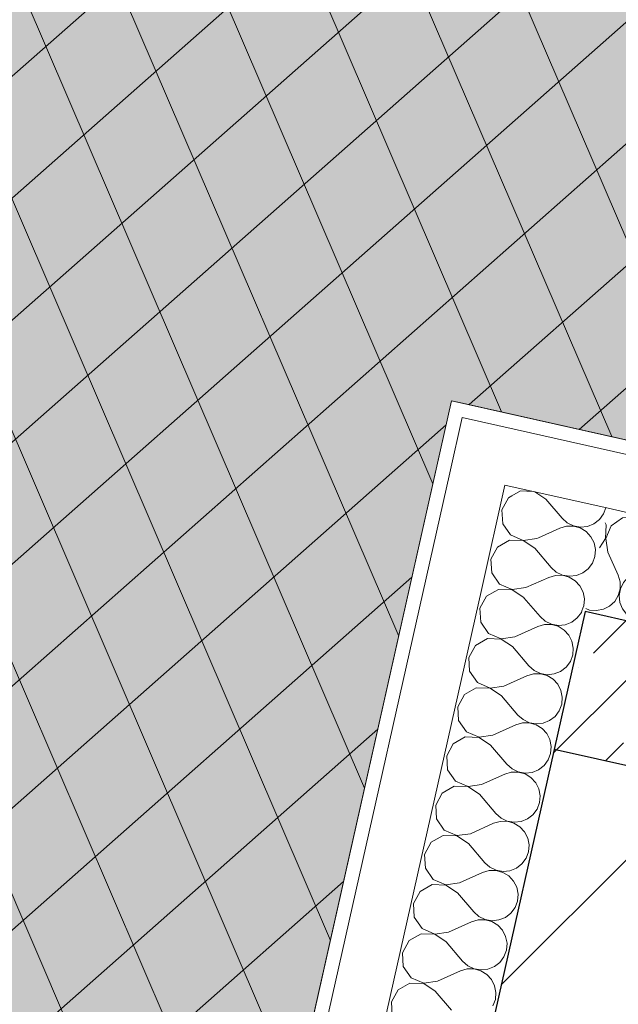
# Model space of a CAD drawing. Header units: millimetres. Extents: x -6990773 to -6682839, y 6117771 to 6220266.
# Tile 47 of 154: x -6950383 to -6949535, y 6146105 to 6147499. Entities that reach past the tile are written whole.
import ezdxf

# ---------------------------------------------------------------- set-up
doc = ezdxf.new("R2010")
doc.units = ezdxf.units.MM
doc.header["$MEASUREMENT"] = 0
doc.layers.add('АР-Стены_внешние_.АР', color=7, linetype='Continuous')
for name, color, linetype, lineweight in [('АР-Стены_внешние_.АР_Ном._пера__1', 7, 'Continuous', 30), ('Кровля_Ном._пера__101', 252, 'Continuous', 0), ('Кровля_Ном._пера__120', 7, 'Continuous', 0)]:
    doc.layers.add(name, color=color, linetype=linetype, lineweight=lineweight)
pattern_1 = [(45, (-6338927.19, 6562677.8), (-84.852814, 84.852814), []), (45, (-6338969.62, 6562720.22), (-84.852814, 84.852814), [90, -30, 0, -30])]

# ---------------------------------------------------------------- blocks, each defined once
blk = doc.blocks.new('*X340', base_point=(-6338927.2, 6562677.8))
at = {"layer": 'АР-Стены_внешние_.АР_Ном._пера__1', "color": 7, "linetype": 'Continuous', "lineweight": 0}
for p, q in [((-6949673.9, 6146831.6), (-6949686.1, 6146824.6)), ((-6949655.9, 6146831), (-6949673.9, 6146831.6)), ((-6949638.1, 6146820.1), (-6949653.7, 6146830.5)), ((-6949638.1, 6146820.1), (-6949614.9, 6146793)), ((-6949556.4, 6146799.1), (-6949553.1, 6146807.9)), ((-6949614.9, 6146793), (-6949607.6, 6146786.4)), ((-6949570, 6146785.2), (-6949562.2, 6146791.2)), ((-6949562.2, 6146791.2), (-6949556.4, 6146799.1)), ((-6949648.6, 6146765.3), (-6949618.1, 6146779)), ((-6949608.6, 6146781.8), (-6949618.1, 6146779)), ((-6949598.8, 6146781.9), (-6949608.6, 6146781.8)), ((-6949607.6, 6146786.4), (-6949598.7, 6146782.2)), ((-6949589.3, 6146779.3), (-6949598.8, 6146781.9)), ((-6949598.7, 6146782.2), (-6949589, 6146780.5)), ((-6949580.8, 6146774.1), (-6949589.3, 6146779.3)), ((-6949589, 6146780.5), (-6949579.2, 6146781.5)), ((-6949574.1, 6146766.9), (-6949580.8, 6146774.1)), ((-6949579.2, 6146781.5), (-6949570, 6146785.2)), ((-6949569.7, 6146758.1), (-6949574.1, 6146766.9)), ((-6949567.8, 6146748.5), (-6949569.7, 6146758.1)), ((-6949568.6, 6146738.6), (-6949567.8, 6146748.5)), ((-6949572, 6146729.4), (-6949568.6, 6146738.6)), ((-6949585.7, 6146715.5), (-6949577.9, 6146721.5)), ((-6949577.9, 6146721.5), (-6949572, 6146729.4)), ((-6949615.5, 6146713), (-6949614.3, 6146712.5)), ((-6949614.4, 6146712.2), (-6949614.9, 6146712.2)), ((-6949604.9, 6146709.6), (-6949614.4, 6146712.2)), ((-6949614.3, 6146712.5), (-6949604.6, 6146710.8)), ((-6949596.5, 6146704.4), (-6949604.9, 6146709.6)), ((-6949604.6, 6146710.8), (-6949594.8, 6146711.8)), ((-6949589.8, 6146697.2), (-6949596.5, 6146704.4)), ((-6949594.8, 6146711.8), (-6949585.7, 6146715.5)), ((-6949585.3, 6146688.4), (-6949589.8, 6146697.2)), ((-6949583.4, 6146678.8), (-6949585.3, 6146688.4)), ((-6949584.2, 6146668.9), (-6949583.4, 6146678.8)), ((-6949585.5, 6146665.6), (-6949584.2, 6146668.9))]:
    blk.add_line(p, q, dxfattribs=at)
blk = doc.blocks.new('*X341', base_point=(-6338927.2, 6562677.8))
at = {"layer": 'АР-Стены_внешние_.АР_Ном._пера__1', "color": 7, "linetype": 'Continuous', "lineweight": 0}
for p, q in [((-6949690.8, 6146821.9), (-6949700.1, 6146804.8)), ((-6949686.1, 6146824.6), (-6949690.8, 6146821.9)), ((-6949700.1, 6146804.8), (-6949699, 6146785.3)), ((-6949699, 6146785.3), (-6949687.9, 6146769.3)), ((-6949689.5, 6146761.9), (-6949706.5, 6146752.2)), ((-6949670, 6146761.3), (-6949689.5, 6146761.9)), ((-6949687.9, 6146769.3), (-6949670, 6146761.6)), ((-6949670, 6146761.6), (-6949650.6, 6146764.4)), ((-6949653.8, 6146750.5), (-6949670, 6146761.3)), ((-6949650.6, 6146764.4), (-6949648.6, 6146765.3)), ((-6949706.5, 6146752.2), (-6949715.8, 6146735.1)), ((-6949653.8, 6146750.5), (-6949630.6, 6146723.3)), ((-6949715.8, 6146735.1), (-6949714.7, 6146715.6)), ((-6949630.6, 6146723.3), (-6949623.2, 6146716.7)), ((-6949714.7, 6146715.6), (-6949703.5, 6146699.6)), ((-6949666.3, 6146694.7), (-6949633.7, 6146709.3)), ((-6949624.3, 6146712.1), (-6949633.7, 6146709.3)), ((-6949614.9, 6146712.2), (-6949624.3, 6146712.1)), ((-6949623.2, 6146716.7), (-6949615.5, 6146713)), ((-6949705.2, 6146692.2), (-6949710.1, 6146689.4)), ((-6949685.7, 6146691.6), (-6949705.2, 6146692.2)), ((-6949703.5, 6146699.6), (-6949685.6, 6146691.9)), ((-6949669.4, 6146680.8), (-6949685.7, 6146691.6)), ((-6949685.6, 6146691.9), (-6949666.3, 6146694.7)), ((-6949669.4, 6146680.8), (-6949669, 6146680.2)), ((-6949586.9, 6146661.8), (-6949585.5, 6146665.6))]:
    blk.add_line(p, q, dxfattribs=at)
blk = doc.blocks.new('*X342', base_point=(-6338927.2, 6562677.8))
at = {"layer": 'АР-Стены_внешние_.АР_Ном._пера__1', "color": 7, "linetype": 'Continuous', "lineweight": 0}
for p, q in [((-6949710.1, 6146689.4), (-6949722.1, 6146682.6)), ((-6949722.1, 6146682.6), (-6949731.4, 6146665.4)), ((-6949669, 6146680.2), (-6949646.2, 6146653.6)), ((-6949731.4, 6146665.4), (-6949730.3, 6146645.9)), ((-6949587.7, 6146659.7), (-6949586.9, 6146661.8)), ((-6949646.2, 6146653.6), (-6949638.9, 6146647)), ((-6949601.3, 6146645.8), (-6949593.5, 6146651.8)), ((-6949593.5, 6146651.8), (-6949587.7, 6146659.7)), ((-6949730.3, 6146645.9), (-6949719.2, 6146629.9)), ((-6949681.9, 6146625), (-6949649.4, 6146639.7)), ((-6949639.9, 6146642.4), (-6949649.4, 6146639.7)), ((-6949630.1, 6146642.5), (-6949639.9, 6146642.4)), ((-6949638.9, 6146647), (-6949630, 6146642.8)), ((-6949620.6, 6146639.9), (-6949630.1, 6146642.5)), ((-6949630, 6146642.8), (-6949620.3, 6146641.1)), ((-6949612.1, 6146634.7), (-6949620.6, 6146639.9)), ((-6949620.3, 6146641.1), (-6949610.5, 6146642.1)), ((-6949605.4, 6146627.5), (-6949612.1, 6146634.7)), ((-6949610.5, 6146642.1), (-6949601.3, 6146645.8)), ((-6949720.8, 6146622.6), (-6949737.8, 6146612.9)), ((-6949701.3, 6146621.9), (-6949720.8, 6146622.6)), ((-6949719.2, 6146629.9), (-6949701.3, 6146622.2)), ((-6949701.3, 6146622.2), (-6949681.9, 6146625)), ((-6949685.1, 6146611.1), (-6949701.3, 6146621.9)), ((-6949601, 6146618.7), (-6949605.4, 6146627.5)), ((-6949737.8, 6146612.9), (-6949747.1, 6146595.7)), ((-6949685.1, 6146611.1), (-6949661.9, 6146583.9)), ((-6949599.1, 6146609.1), (-6949601, 6146618.7)), ((-6949599.9, 6146599.3), (-6949599.1, 6146609.1)), ((-6949747.1, 6146595.7), (-6949746, 6146576.2)), ((-6949603.3, 6146590), (-6949599.9, 6146599.3)), ((-6949661.9, 6146583.9), (-6949654.5, 6146577.4)), ((-6949617, 6146576.1), (-6949609.2, 6146582.1)), ((-6949609.2, 6146582.1), (-6949603.3, 6146590)), ((-6949746, 6146576.2), (-6949734.8, 6146560.2)), ((-6949697.6, 6146555.3), (-6949665, 6146570)), ((-6949655.6, 6146572.7), (-6949665, 6146570)), ((-6949645.7, 6146572.8), (-6949655.6, 6146572.7)), ((-6949654.5, 6146577.4), (-6949645.6, 6146573.1)), ((-6949636.2, 6146570.2), (-6949645.7, 6146572.8)), ((-6949645.6, 6146573.1), (-6949635.9, 6146571.4)), ((-6949627.8, 6146565.1), (-6949636.2, 6146570.2)), ((-6949635.9, 6146571.4), (-6949626.1, 6146572.4)), ((-6949621.1, 6146557.8), (-6949627.8, 6146565.1)), ((-6949626.1, 6146572.4), (-6949617, 6146576.1)), ((-6949736.5, 6146552.9), (-6949753.4, 6146543.2)), ((-6949717, 6146552.2), (-6949736.5, 6146552.9)), ((-6949734.8, 6146560.2), (-6949716.9, 6146552.5)), ((-6949700.7, 6146541.4), (-6949717, 6146552.2)), ((-6949716.9, 6146552.5), (-6949697.6, 6146555.3)), ((-6949616.6, 6146549), (-6949621.1, 6146557.8)), ((-6949753.4, 6146543.2), (-6949762.7, 6146526)), ((-6949700.7, 6146541.4), (-6949677.5, 6146514.2)), ((-6949614.7, 6146539.4), (-6949616.6, 6146549)), ((-6949615.5, 6146529.6), (-6949614.7, 6146539.4)), ((-6949762.7, 6146526), (-6949761.7, 6146506.5)), ((-6949619, 6146520.3), (-6949615.5, 6146529.6)), ((-6949677.5, 6146514.2), (-6949670.2, 6146507.7)), ((-6949632.6, 6146506.4), (-6949624.9, 6146512.4)), ((-6949624.9, 6146512.4), (-6949619, 6146520.3)), ((-6949761.7, 6146506.5), (-6949750.5, 6146490.5)), ((-6949713.2, 6146485.6), (-6949680.7, 6146500.3)), ((-6949671.2, 6146503), (-6949680.7, 6146500.3)), ((-6949661.4, 6146503.1), (-6949671.2, 6146503)), ((-6949670.2, 6146507.7), (-6949661.3, 6146503.4)), ((-6949651.9, 6146500.5), (-6949661.4, 6146503.1)), ((-6949661.3, 6146503.4), (-6949651.6, 6146501.7)), ((-6949643.4, 6146495.4), (-6949651.9, 6146500.5)), ((-6949651.6, 6146501.7), (-6949641.8, 6146502.7)), ((-6949636.7, 6146488.1), (-6949643.4, 6146495.4)), ((-6949641.8, 6146502.7), (-6949632.6, 6146506.4)), ((-6949752.1, 6146483.2), (-6949769.1, 6146473.5)), ((-6949732.6, 6146482.5), (-6949752.1, 6146483.2)), ((-6949750.5, 6146490.5), (-6949732.6, 6146482.8)), ((-6949732.6, 6146482.8), (-6949713.2, 6146485.6)), ((-6949716.4, 6146471.7), (-6949732.6, 6146482.5)), ((-6949632.3, 6146479.4), (-6949636.7, 6146488.1)), ((-6949769.1, 6146473.5), (-6949778.4, 6146456.3)), ((-6949716.4, 6146471.7), (-6949693.2, 6146444.5)), ((-6949630.4, 6146469.7), (-6949632.3, 6146479.4)), ((-6949631.2, 6146459.9), (-6949630.4, 6146469.7)), ((-6949778.4, 6146456.3), (-6949777.3, 6146436.8)), ((-6949634.6, 6146450.6), (-6949631.2, 6146459.9)), ((-6949693.2, 6146444.5), (-6949685.8, 6146438)), ((-6949648.3, 6146436.7), (-6949640.5, 6146442.7)), ((-6949640.5, 6146442.7), (-6949634.6, 6146450.6)), ((-6949777.3, 6146436.8), (-6949766.1, 6146420.8)), ((-6949728.9, 6146415.9), (-6949696.3, 6146430.6)), ((-6949686.9, 6146433.3), (-6949696.3, 6146430.6)), ((-6949677, 6146433.4), (-6949686.9, 6146433.3)), ((-6949685.8, 6146438), (-6949677, 6146433.7)), ((-6949677, 6146433.7), (-6949667.2, 6146432)), ((-6949667.5, 6146430.8), (-6949677, 6146433.4)), ((-6949659.1, 6146425.7), (-6949667.5, 6146430.8)), ((-6949667.2, 6146432), (-6949657.4, 6146433)), ((-6949652.4, 6146418.4), (-6949659.1, 6146425.7)), ((-6949657.4, 6146433), (-6949648.3, 6146436.7)), ((-6949767.8, 6146413.5), (-6949784.7, 6146403.8)), ((-6949748.3, 6146412.8), (-6949767.8, 6146413.5)), ((-6949766.1, 6146420.8), (-6949748.2, 6146413.1)), ((-6949732, 6146402), (-6949748.3, 6146412.8)), ((-6949748.2, 6146413.1), (-6949728.9, 6146415.9)), ((-6949647.9, 6146409.7), (-6949652.4, 6146418.4)), ((-6949784.7, 6146403.8), (-6949794, 6146386.6)), ((-6949732, 6146402), (-6949708.9, 6146374.8)), ((-6949646, 6146400), (-6949647.9, 6146409.7)), ((-6949646.8, 6146390.2), (-6949646, 6146400)), ((-6949794, 6146386.6), (-6949793, 6146367.1)), ((-6949650.3, 6146381), (-6949646.8, 6146390.2)), ((-6949708.9, 6146374.8), (-6949701.5, 6146368.3)), ((-6949664, 6146367), (-6949656.2, 6146373)), ((-6949656.2, 6146373), (-6949650.3, 6146381)), ((-6949793, 6146367.1), (-6949781.8, 6146351.1)), ((-6949744.6, 6146346.2), (-6949712, 6146360.9)), ((-6949702.5, 6146363.6), (-6949712, 6146360.9)), ((-6949692.7, 6146363.7), (-6949702.5, 6146363.6)), ((-6949701.5, 6146368.3), (-6949692.6, 6146364)), ((-6949683.2, 6146361.1), (-6949692.7, 6146363.7)), ((-6949692.6, 6146364), (-6949682.9, 6146362.3)), ((-6949674.8, 6146356), (-6949683.2, 6146361.1)), ((-6949682.9, 6146362.3), (-6949673.1, 6146363.3)), ((-6949668.1, 6146348.8), (-6949674.8, 6146356)), ((-6949673.1, 6146363.3), (-6949664, 6146367)), ((-6949783.4, 6146343.8), (-6949800.4, 6146334.1)), ((-6949763.9, 6146343.1), (-6949783.4, 6146343.8)), ((-6949781.8, 6146351.1), (-6949763.9, 6146343.4)), ((-6949763.9, 6146343.4), (-6949744.6, 6146346.2)), ((-6949747.7, 6146332.3), (-6949763.9, 6146343.1)), ((-6949663.6, 6146340), (-6949668.1, 6146348.8)), ((-6949800.4, 6146334.1), (-6949809.7, 6146316.9)), ((-6949747.7, 6146332.3), (-6949724.5, 6146305.1)), ((-6949661.7, 6146330.3), (-6949663.6, 6146340)), ((-6949662.5, 6146320.5), (-6949661.7, 6146330.3)), ((-6949809.7, 6146316.9), (-6949808.6, 6146297.5)), ((-6949666, 6146311.3), (-6949662.5, 6146320.5)), ((-6949724.5, 6146305.1), (-6949717.1, 6146298.6)), ((-6949717.1, 6146298.6), (-6949708.3, 6146294.3)), ((-6949679.6, 6146297.3), (-6949671.8, 6146303.3)), ((-6949671.8, 6146303.3), (-6949666, 6146311.3)), ((-6949808.6, 6146297.5), (-6949797.4, 6146281.4)), ((-6949760.2, 6146276.5), (-6949727.6, 6146291.2)), ((-6949718.2, 6146294), (-6949727.6, 6146291.2)), ((-6949708.3, 6146294), (-6949718.2, 6146294)), ((-6949708.3, 6146294.3), (-6949698.6, 6146292.6)), ((-6949698.8, 6146291.4), (-6949708.3, 6146294)), ((-6949690.4, 6146286.3), (-6949698.8, 6146291.4)), ((-6949698.6, 6146292.6), (-6949688.8, 6146293.6)), ((-6949683.7, 6146279.1), (-6949690.4, 6146286.3)), ((-6949688.8, 6146293.6), (-6949679.6, 6146297.3)), ((-6949799.1, 6146274.1), (-6949816, 6146264.4)), ((-6949779.6, 6146273.4), (-6949799.1, 6146274.1)), ((-6949797.4, 6146281.4), (-6949779.5, 6146273.7)), ((-6949763.3, 6146262.6), (-6949779.6, 6146273.4)), ((-6949779.5, 6146273.7), (-6949760.2, 6146276.5)), ((-6949679.2, 6146270.3), (-6949683.7, 6146279.1)), ((-6949816, 6146264.4), (-6949825.4, 6146247.3)), ((-6949763.3, 6146262.6), (-6949740.2, 6146235.4)), ((-6949677.3, 6146260.6), (-6949679.2, 6146270.3)), ((-6949678.1, 6146250.8), (-6949677.3, 6146260.6)), ((-6949825.4, 6146247.3), (-6949824.3, 6146227.8)), ((-6949681.6, 6146241.6), (-6949678.1, 6146250.8)), ((-6949740.2, 6146235.4), (-6949732.8, 6146228.9)), ((-6949732.8, 6146228.9), (-6949723.9, 6146224.6)), ((-6949695.3, 6146227.6), (-6949687.5, 6146233.6)), ((-6949687.5, 6146233.6), (-6949681.6, 6146241.6)), ((-6949824.3, 6146227.8), (-6949813.1, 6146211.8)), ((-6949775.9, 6146206.9), (-6949743.3, 6146221.5)), ((-6949733.8, 6146224.3), (-6949743.3, 6146221.5)), ((-6949724, 6146224.3), (-6949733.8, 6146224.3)), ((-6949714.5, 6146221.7), (-6949724, 6146224.3)), ((-6949723.9, 6146224.6), (-6949714.2, 6146222.9)), ((-6949706.1, 6146216.6), (-6949714.5, 6146221.7)), ((-6949714.2, 6146222.9), (-6949704.4, 6146224)), ((-6949699.4, 6146209.4), (-6949706.1, 6146216.6)), ((-6949704.4, 6146224), (-6949695.3, 6146227.6)), ((-6949814.7, 6146204.4), (-6949831.7, 6146194.7)), ((-6949795.2, 6146203.7), (-6949814.7, 6146204.4)), ((-6949813.1, 6146211.8), (-6949795.2, 6146204)), ((-6949795.2, 6146204), (-6949775.9, 6146206.9)), ((-6949779, 6146192.9), (-6949795.2, 6146203.7)), ((-6949694.9, 6146200.6), (-6949699.4, 6146209.4)), ((-6949831.7, 6146194.7), (-6949841, 6146177.6)), ((-6949779, 6146192.9), (-6949755.8, 6146165.7)), ((-6949693, 6146190.9), (-6949694.9, 6146200.6)), ((-6949693.8, 6146181.1), (-6949693, 6146190.9)), ((-6949841, 6146177.6), (-6949839.9, 6146158.1)), ((-6949697.3, 6146171.9), (-6949693.8, 6146181.1)), ((-6949755.8, 6146165.7), (-6949748.4, 6146159.2)), ((-6949748.4, 6146159.2), (-6949739.6, 6146154.9)), ((-6949710.9, 6146157.9), (-6949703.1, 6146163.9)), ((-6949703.1, 6146163.9), (-6949697.3, 6146171.9)), ((-6949839.9, 6146158.1), (-6949828.7, 6146142.1)), ((-6949791.5, 6146137.2), (-6949758.9, 6146151.8)), ((-6949749.5, 6146154.6), (-6949758.9, 6146151.8)), ((-6949739.6, 6146154.6), (-6949749.5, 6146154.6)), ((-6949739.6, 6146154.9), (-6949729.9, 6146153.2)), ((-6949730.1, 6146152), (-6949739.6, 6146154.6)), ((-6949721.7, 6146146.9), (-6949730.1, 6146152)), ((-6949729.9, 6146153.2), (-6949720.1, 6146154.3)), ((-6949715, 6146139.7), (-6949721.7, 6146146.9)), ((-6949720.1, 6146154.3), (-6949710.9, 6146157.9)), ((-6949830.4, 6146134.7), (-6949847.3, 6146125)), ((-6949810.9, 6146134), (-6949830.4, 6146134.7)), ((-6949828.7, 6146142.1), (-6949810.8, 6146134.3)), ((-6949794.6, 6146123.2), (-6949810.9, 6146134)), ((-6949810.8, 6146134.3), (-6949791.5, 6146137.2)), ((-6949710.5, 6146130.9), (-6949715, 6146139.7)), ((-6949847.3, 6146125), (-6949856.7, 6146107.9)), ((-6949794.6, 6146123.2), (-6949771.5, 6146096.1)), ((-6949708.6, 6146121.2), (-6949710.5, 6146130.9)), ((-6949709.4, 6146111.4), (-6949708.6, 6146121.2)), ((-6949856.7, 6146107.9), (-6949855.6, 6146088.4)), ((-6949712.9, 6146102.2), (-6949709.4, 6146111.4))]:
    blk.add_line(p, q, dxfattribs=at)
blk = doc.blocks.new('Стена_124_1', base_point=(-6949506.7, 6146541.3))
at = {"layer": 'АР-Стены_внешние_.АР', "linetype": 'Continuous', "lineweight": 0, "true_color": 0x000000}
h = blk.add_hatch(dxfattribs=at)
h.set_pattern_fill('БЛОКИ_БЕТОННЫЕ_ЭФФЕКТИВН_70', color=18, style=0, pattern_type=2)
h.set_pattern_definition([(45, (-6338927.19, 6562677.8), (-127.27922, 127.27922), [])])
h.paths.add_polyline_path([(-6949626.2, 6146465.6), (-6950115, 6144289.2), (-6949919.9, 6144245.4), (-6949431.1, 6146421.8)])
at = {"layer": 'АР-Стены_внешние_.АР_Ном._пера__1', "color": 7, "linetype": 'Continuous', "lineweight": 0}
for p, q in [((-6949756.4, 6146935.6), (-6949773.9, 6146857.5)), ((-6949678.4, 6146918.1), (-6949756.4, 6146935.6)), ((-6949773.9, 6146857.5), (-6950339.4, 6144339.6)), ((-6949695.9, 6146840), (-6949728.8, 6146693.6)), ((-6949549.5, 6146807.1), (-6949695.9, 6146840)), ((-6949728.8, 6146693.6), (-6950261.4, 6144322.1))]:
    blk.add_line(p, q, dxfattribs=at)
at = {"layer": 'АР-Стены_внешние_.АР_Ном._пера__1', "color": 7, "linetype": 'Continuous', "lineweight": 30}
for p, q in [((-6949582.4, 6146660.8), (-6949626.2, 6146465.6)), ((-6949626.2, 6146465.6), (-6950115, 6144289.2)), ((-6949431.1, 6146421.8), (-6949626.2, 6146465.6))]:
    blk.add_line(p, q, dxfattribs=at)
at = {"layer": 'АР-Стены_внешние_.АР_Ном._пера__1', "color": 7, "linetype": 'Continuous', "lineweight": 0, "flags": 128}
for points in [[(-6949771.5, 6146959.5), (-6950359, 6144344)], [(-6949771.5, 6146959.5), (-6949752, 6146955.1)]]:
    blk.add_lwpolyline(points, dxfattribs=at)
at = {"layer": 'АР-Стены_внешние_.АР', "color": 7, "lineweight": 0}
for name in ['*X340', '*X341', '*X342']:
    blk.add_blockref(name, (-6338927.2, 6562677.8), dxfattribs=at)
blk = doc.blocks.new('*X344', base_point=(-6338927.2, 6562677.8))
at = {"layer": 'АР-Стены_внешние_.АР_Ном._пера__1', "color": 7, "linetype": 'Continuous', "lineweight": 0}
for p, q in [((-6949529.3, 6146793.5), (-6949545.3, 6146782.3)), ((-6949509.8, 6146794.5), (-6949529.3, 6146793.5)), ((-6949492.7, 6146785.2), (-6949509.8, 6146794.5)), ((-6949552.7, 6146783.9), (-6949554.2, 6146786.5)), ((-6949553.3, 6146764.4), (-6949552.7, 6146783.9)), ((-6949545.3, 6146782.3), (-6949553, 6146764.4)), ((-6949483, 6146768.3), (-6949492.7, 6146785.2)), ((-6949459.6, 6146777.8), (-6949475.6, 6146766.6)), ((-6949440.1, 6146778.9), (-6949459.6, 6146777.8)), ((-6949423, 6146769.6), (-6949440.1, 6146778.9)), ((-6949562.1, 6146751.3), (-6949553.3, 6146764.4)), ((-6949553, 6146764.4), (-6949550.2, 6146745.1)), ((-6949483.6, 6146748.8), (-6949483, 6146768.3)), ((-6949475.6, 6146766.6), (-6949483.4, 6146748.7)), ((-6949413.3, 6146752.6), (-6949423, 6146769.6)), ((-6949389.9, 6146762.2), (-6949405.9, 6146751)), ((-6949370.4, 6146763.2), (-6949389.9, 6146762.2)), ((-6949353.3, 6146753.9), (-6949370.4, 6146763.2)), ((-6949550.2, 6146745.1), (-6949535.6, 6146712.5)), ((-6949494.5, 6146732.5), (-6949483.6, 6146748.8)), ((-6949483.4, 6146748.7), (-6949480.5, 6146729.4)), ((-6949413.9, 6146733.1), (-6949413.3, 6146752.6)), ((-6949405.9, 6146751), (-6949413.7, 6146733.1)), ((-6949343.6, 6146737), (-6949353.3, 6146753.9)), ((-6949320.2, 6146746.5), (-6949336.2, 6146735.3)), ((-6949300.7, 6146747.6), (-6949320.2, 6146746.5)), ((-6949283.6, 6146738.3), (-6949300.7, 6146747.6)), ((-6949494.5, 6146732.5), (-6949521.6, 6146709.4)), ((-6949424.8, 6146716.9), (-6949413.9, 6146733.1)), ((-6949413.7, 6146733.1), (-6949410.8, 6146713.8)), ((-6949344.2, 6146717.5), (-6949343.6, 6146737)), ((-6949336.2, 6146735.3), (-6949344, 6146717.4)), ((-6949273.9, 6146721.3), (-6949283.6, 6146738.3)), ((-6949231, 6146731.9), (-6949250.5, 6146730.8)), ((-6949213.9, 6146722.6), (-6949231, 6146731.9)), ((-6949480.5, 6146729.4), (-6949465.9, 6146696.8)), ((-6949355.1, 6146701.2), (-6949344.2, 6146717.5)), ((-6949344, 6146717.4), (-6949341.1, 6146698.1)), ((-6949274.6, 6146701.8), (-6949273.9, 6146721.3)), ((-6949266.5, 6146719.7), (-6949274.3, 6146701.8)), ((-6949250.5, 6146730.8), (-6949266.5, 6146719.7)), ((-6949204.2, 6146705.7), (-6949213.9, 6146722.6)), ((-6949532.8, 6146703), (-6949535.6, 6146712.5)), ((-6949532.7, 6146693.2), (-6949532.8, 6146703)), ((-6949521.6, 6146709.4), (-6949528.2, 6146702)), ((-6949424.8, 6146716.9), (-6949451.9, 6146693.7)), ((-6949410.8, 6146713.8), (-6949396.2, 6146681.2)), ((-6949204.9, 6146686.2), (-6949204.2, 6146705.7)), ((-6949196.8, 6146704), (-6949204.6, 6146686.1)), ((-6949180.8, 6146715.2), (-6949196.8, 6146704)), ((-6949174.9, 6146715.5), (-6949180.8, 6146715.2)), ((-6949535.4, 6146683.7), (-6949532.7, 6146693.2)), ((-6949532.4, 6146693.1), (-6949534.1, 6146683.4)), ((-6949528.2, 6146702), (-6949532.4, 6146693.1)), ((-6949463.1, 6146687.4), (-6949465.9, 6146696.8)), ((-6949451.9, 6146693.7), (-6949458.5, 6146686.3)), ((-6949355.1, 6146701.2), (-6949382.2, 6146678)), ((-6949341.1, 6146698.1), (-6949326.5, 6146665.5)), ((-6949285.4, 6146685.6), (-6949274.6, 6146701.8)), ((-6949274.3, 6146701.8), (-6949271.4, 6146682.4)), ((-6949547.7, 6146668.6), (-6949540.5, 6146675.3)), ((-6949540.5, 6146675.3), (-6949535.4, 6146683.7)), ((-6949534.1, 6146683.4), (-6949533.1, 6146673.6)), ((-6949465.7, 6146668), (-6949463, 6146677.5)), ((-6949462.8, 6146677.5), (-6949464.4, 6146667.7)), ((-6949463, 6146677.5), (-6949463.1, 6146687.4)), ((-6949458.5, 6146686.3), (-6949462.8, 6146677.5)), ((-6949393.4, 6146671.7), (-6949396.2, 6146681.2)), ((-6949382.2, 6146678), (-6949388.8, 6146670.7)), ((-6949285.4, 6146685.6), (-6949312.5, 6146662.4)), ((-6949271.4, 6146682.4), (-6949256.8, 6146649.9)), ((-6949215.7, 6146669.9), (-6949204.9, 6146686.2)), ((-6949204.6, 6146686.1), (-6949201.7, 6146666.8)), ((-6949581.4, 6146665), (-6949576, 6146663)), ((-6949576, 6146663), (-6949566.1, 6146662.2)), ((-6949566.1, 6146662.2), (-6949556.5, 6146664.1)), ((-6949556.5, 6146664.1), (-6949547.7, 6146668.6)), ((-6949533.1, 6146673.6), (-6949529.4, 6146664.5)), ((-6949529.4, 6146664.5), (-6949523.4, 6146656.7)), ((-6949470.8, 6146659.6), (-6949465.7, 6146668)), ((-6949464.4, 6146667.7), (-6949463.4, 6146657.9)), ((-6949396, 6146652.4), (-6949393.3, 6146661.9)), ((-6949393.1, 6146661.8), (-6949394.8, 6146652.1)), ((-6949393.3, 6146661.9), (-6949393.4, 6146671.7)), ((-6949388.8, 6146670.7), (-6949393.1, 6146661.8)), ((-6949323.7, 6146656.1), (-6949326.5, 6146665.5)), ((-6949312.5, 6146662.4), (-6949319.1, 6146655)), ((-6949215.7, 6146669.9), (-6949242.9, 6146646.7)), ((-6949201.7, 6146666.8), (-6949191.1, 6146643.2)), ((-6949523.4, 6146656.7), (-6949515.5, 6146650.8)), ((-6949515.5, 6146650.8), (-6949506.3, 6146647.3)), ((-6949506.3, 6146647.3), (-6949496.4, 6146646.5)), ((-6949496.4, 6146646.5), (-6949486.8, 6146648.4)), ((-6949486.8, 6146648.4), (-6949478, 6146652.9)), ((-6949478, 6146652.9), (-6949470.8, 6146659.6)), ((-6949463.4, 6146657.9), (-6949459.8, 6146648.8)), ((-6949459.8, 6146648.8), (-6949453.7, 6146641)), ((-6949401.1, 6146643.9), (-6949396, 6146652.4)), ((-6949394.8, 6146652.1), (-6949393.7, 6146642.3)), ((-6949323.7, 6146646.2), (-6949323.7, 6146656.1)), ((-6949319.1, 6146655), (-6949323.4, 6146646.1)), ((-6949254, 6146640.4), (-6949256.8, 6146649.9)), ((-6949453.7, 6146641), (-6949445.8, 6146635.1)), ((-6949445.8, 6146635.1), (-6949436.6, 6146631.7)), ((-6949417.1, 6146632.8), (-6949408.3, 6146637.2)), ((-6949408.3, 6146637.2), (-6949401.1, 6146643.9)), ((-6949393.7, 6146642.3), (-6949390.1, 6146633.1)), ((-6949331.4, 6146628.3), (-6949326.3, 6146636.7)), ((-6949326.3, 6146636.7), (-6949323.7, 6146646.2)), ((-6949323.4, 6146646.1), (-6949325.1, 6146636.4)), ((-6949325.1, 6146636.4), (-6949324, 6146626.6)), ((-6949254, 6146630.6), (-6949254, 6146640.4)), ((-6949249.4, 6146639.4), (-6949253.7, 6146630.5)), ((-6949242.9, 6146646.7), (-6949249.4, 6146639.4)), ((-6949436.6, 6146631.7), (-6949426.8, 6146630.9)), ((-6949426.8, 6146630.9), (-6949417.1, 6146632.8)), ((-6949390.1, 6146633.1), (-6949384, 6146625.4)), ((-6949384, 6146625.4), (-6949376.1, 6146619.5)), ((-6949376.1, 6146619.5), (-6949366.9, 6146616)), ((-6949347.4, 6146617.1), (-6949338.6, 6146621.6)), ((-6949338.6, 6146621.6), (-6949331.4, 6146628.3)), ((-6949324, 6146626.6), (-6949320.4, 6146617.5)), ((-6949261.7, 6146612.6), (-6949256.6, 6146621.1)), ((-6949256.6, 6146621.1), (-6949254, 6146630.6)), ((-6949253.7, 6146630.5), (-6949255.4, 6146620.8)), ((-6949255.4, 6146620.8), (-6949254.3, 6146611)), ((-6949366.9, 6146616), (-6949357.1, 6146615.2)), ((-6949357.1, 6146615.2), (-6949347.4, 6146617.1)), ((-6949320.4, 6146617.5), (-6949314.3, 6146609.7)), ((-6949314.3, 6146609.7), (-6949306.4, 6146603.8)), ((-6949277.7, 6146601.5), (-6949268.9, 6146605.9)), ((-6949268.9, 6146605.9), (-6949261.7, 6146612.6)), ((-6949254.3, 6146611), (-6949250.7, 6146601.8)), ((-6949306.4, 6146603.8), (-6949297.2, 6146600.4)), ((-6949297.2, 6146600.4), (-6949287.4, 6146599.6)), ((-6949287.4, 6146599.6), (-6949277.7, 6146601.5)), ((-6949250.7, 6146601.8), (-6949244.7, 6146594)), ((-6949244.7, 6146594), (-6949236.7, 6146588.2)), ((-6949236.7, 6146588.2), (-6949227.5, 6146584.7)), ((-6949227.5, 6146584.7), (-6949217.7, 6146583.9)), ((-6949217.7, 6146583.9), (-6949208, 6146585.8)), ((-6949208, 6146585.8), (-6949203.5, 6146588.1))]:
    blk.add_line(p, q, dxfattribs=at)
blk = doc.blocks.new('Стена_125_1', base_point=(-6949506.7, 6146541.3))
at = {"layer": 'АР-Стены_внешние_.АР', "linetype": 'Continuous', "lineweight": 0, "true_color": 0x000000}
h = blk.add_hatch(dxfattribs=at)
h.set_pattern_fill('ЖЕЛЕЗОБЕТОН__PROJECT__0001', color=18, style=0, pattern_type=2)
h.set_pattern_definition(pattern_1)
h.paths.add_polyline_path([(-6949582.4, 6146660.8), (-6949626.2, 6146465.6), (-6949431.1, 6146421.8)])
h = blk.add_hatch(dxfattribs=at)
h.set_pattern_fill('ЖЕЛЕЗОБЕТОН__PROJECT__0001', color=18, style=0, pattern_type=2)
h.set_pattern_definition(pattern_1)
h.paths.add_polyline_path([(-6949059.8, 6146543.4), (-6949582.4, 6146660.8), (-6949431.1, 6146421.8), (-6949103.7, 6146348.3)])
at = {"layer": 'АР-Стены_внешние_.АР_Ном._пера__1', "color": 7, "linetype": 'Continuous', "lineweight": 0}
for p, q in [((-6949678.4, 6146918.1), (-6949756.4, 6146935.6)), ((-6949253.3, 6146822.6), (-6949678.4, 6146918.1)), ((-6949549.5, 6146807.1), (-6949695.9, 6146840)), ((-6949253.3, 6146822.6), (-6949233.8, 6146818.2)), ((-6949251.4, 6146740.2), (-6949549.5, 6146807.1)), ((-6949251.4, 6146740.2), (-6949173.3, 6146722.6))]:
    blk.add_line(p, q, dxfattribs=at)
at = {"layer": 'АР-Стены_внешние_.АР_Ном._пера__1', "color": 7, "linetype": 'Continuous', "lineweight": 30}
for p, q in [((-6949582.4, 6146660.8), (-6949626.2, 6146465.6)), ((-6949206.2, 6146576.3), (-6949582.4, 6146660.8)), ((-6949206.2, 6146576.3), (-6949059.8, 6146543.4)), ((-6949431.1, 6146421.8), (-6949626.2, 6146465.6))]:
    blk.add_line(p, q, dxfattribs=at)
at = {"layer": 'АР-Стены_внешние_.АР_Ном._пера__1', "color": 7, "linetype": 'Continuous', "lineweight": 0, "flags": 128}
blk.add_lwpolyline([(-6949249, 6146842.1), (-6949752, 6146955.1)], dxfattribs=at)
at = {"layer": 'АР-Стены_внешние_.АР_Ном._пера__1', "color": 7, "linetype": 'Continuous', "lineweight": 30, "flags": 128}
blk.add_lwpolyline([(-6949431.1, 6146421.8), (-6949103.7, 6146348.3)], dxfattribs=at)
at = {"layer": 'АР-Стены_внешние_.АР', "color": 7, "lineweight": 0}
blk.add_blockref('*X344', (-6338927.2, 6562677.8), dxfattribs=at)

msp = doc.modelspace()

# ---------------------------------------------------------------- hatches: boundary and pattern name
at = {"layer": 'Кровля_Ном._пера__101', "linetype": 'Continuous', "lineweight": 0}
h = msp.add_hatch(dxfattribs=at)
h.set_pattern_fill('ПЕСОК_0001', color=252, style=0, pattern_type=2)
h.set_pattern_definition([(32.3417, (-6952891.77, 6138227.56), (-120.9696, 191.0468), [0, -150.75, 0, -226.125]), (97.3417, (-6952401.49, 6138117.45), (224.2711, 28.8958), [0, -110.55, 0, -190.95])])
h.paths.add_polyline_path([(-6958297.1, 6136949.8), (-6937251.1, 6132222.9), (-6934085.7, 6146316.9), (-6936671.4, 6146897.7), (-6936905.8, 6145853.7), (-6940350.5, 6146627.4), (-6940458, 6146149), (-6940744.7, 6144872.5), (-6941092.3, 6143324.6), (-6940828, 6143265.3), (-6941771.4, 6139064.9), (-6951075.3, 6141154.5), (-6949771.5, 6146959.5), (-6949249, 6146842.1), (-6948975, 6148061.9), (-6949384.7, 6148153.9), (-6949231.4, 6148836.7), (-6948890.5, 6150354.6), (-6952413.2, 6151145.8), (-6952233.6, 6151945.7), (-6954799.7, 6152522)])
at = {"layer": 'Кровля_Ном._пера__120', "linetype": 'Continuous', "lineweight": 0}
h = msp.add_hatch(dxfattribs=at)
h.set_pattern_fill('НЕМЕТАЛЛИЧЕСКИЕ_МАТЕРИАЛ_58', style=0, pattern_type=2)
h.set_pattern_definition([(41.4384, (-6952147.92, 6140168.81), (-53.8112, 125.2786), []), (113.2451, (-6952147.92, 6140168.81), (102.2147, 90.236), [])])
h.paths.add_polyline_path([(-6950486.4, 6150713), (-6948890.5, 6150354.6), (-6949231.4, 6148836.8), (-6949384.8, 6148153.9), (-6948975, 6148061.9), (-6949249, 6146842.1), (-6949771.5, 6146959.5), (-6951075.3, 6141154.5), (-6941771.4, 6139064.9), (-6942078.3, 6137698.5), (-6952865.2, 6140121.2)])

# ---------------------------------------------------------------- linework, layer by layer
at = {"layer": 'Кровля_Ном._пера__120', "color": 7, "linetype": 'Continuous', "lineweight": 0, "flags": 128}
for points in [[(-6958297.1, 6136949.8), (-6937251.1, 6132222.9), (-6934085.7, 6146316.9), (-6936671.4, 6146897.7), (-6936905.8, 6145853.7), (-6940350.5, 6146627.4), (-6940458, 6146149), (-6940744.7, 6144872.5), (-6941092.3, 6143324.6), (-6940828, 6143265.3), (-6941771.4, 6139064.9), (-6951075.3, 6141154.5), (-6949771.5, 6146959.5), (-6949249, 6146842.1), (-6948975, 6148061.9), (-6949384.7, 6148153.9), (-6949231.4, 6148836.7), (-6948890.5, 6150354.6), (-6952413.2, 6151145.8), (-6952233.6, 6151945.7), (-6954799.7, 6152522)], [(-6950486.4, 6150713), (-6948890.5, 6150354.6), (-6949231.4, 6148836.8), (-6949384.8, 6148153.9), (-6948975, 6148061.9), (-6949249, 6146842.1), (-6949771.5, 6146959.5), (-6951075.3, 6141154.5), (-6941771.4, 6139064.9), (-6942078.3, 6137698.5), (-6952865.2, 6140121.2)]]:
    msp.add_lwpolyline(points, close=True, dxfattribs=at)

# ---------------------------------------------------------------- block references
at = {"layer": 'АР-Стены_внешние_.АР', "color": 7, "lineweight": 0}
for name in ['Стена_124_1', 'Стена_125_1']:
    msp.add_blockref(name, (-6949506.7, 6146541.3), dxfattribs=at)

doc.saveas('drawing.dxf')
